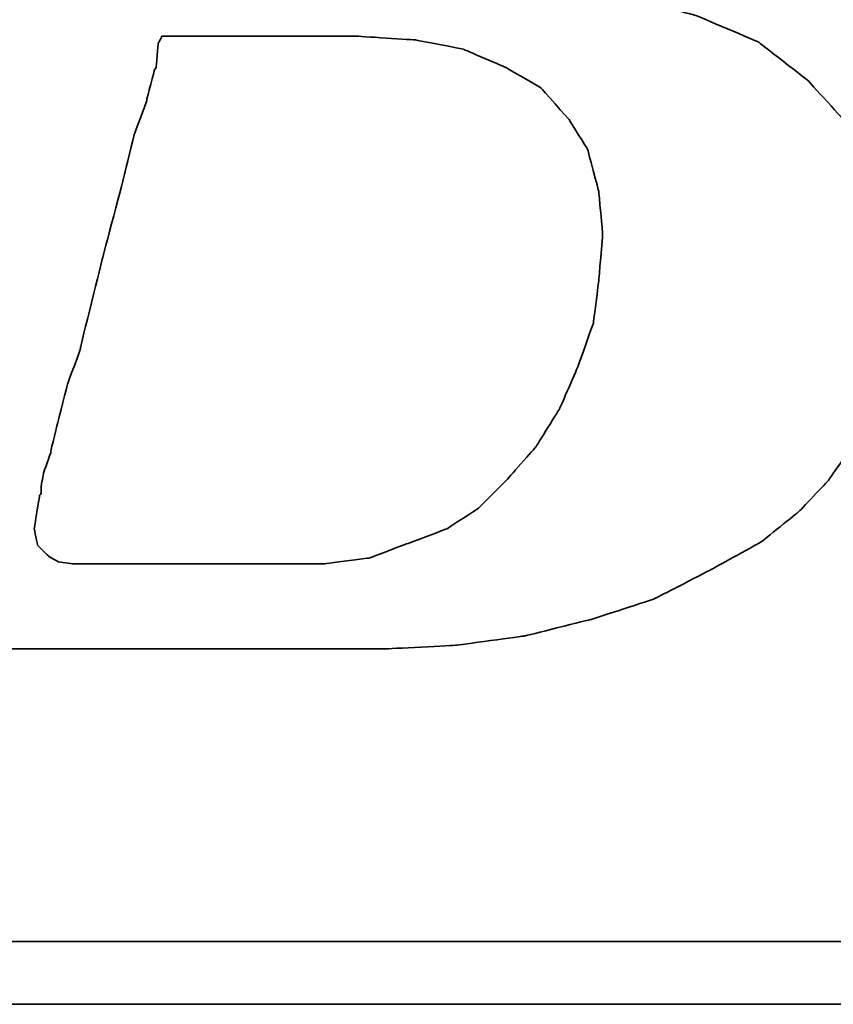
# Model space of a CAD drawing. Header units: millimetres. Extents: x 437 to 870, y -227 to -75.
# Tile 27 of 50: x 751 to 755, y -184 to -179. Entities that reach past the tile are written whole.
import ezdxf

# ---------------------------------------------------------------- set-up
doc = ezdxf.new("R2010")
doc.units = ezdxf.units.MM
doc.layers.add('DIM', color=4, linetype='CONTINUOUS')
doc.layers.add('layer 1', color=7, linetype='CONTINUOUS')

# ---------------------------------------------------------------- blocks, each defined once
blk = doc.blocks.new('TBI MOTION logo(完整正式版)')
at = {"layer": 'layer 1', "color": 22, "lineweight": 35}
for points, knots in [([(-64.65375, -6.86375), (-64.65375, -6.86375), (-64.84375, -7.29625), (-64.84375, -7.29625), (-64.84375, -7.29625), (-64.84375, -7.29625), (-64.86875, -7.34375), (-64.86875, -7.34375), (-64.86875, -7.34375), (-64.86875, -7.34375), (-64.86875, -7.36875), (-64.86875, -7.36875), (-64.86875, -7.36875), (-64.86875, -7.36875), (-65.15375, -7.65375), (-65.15375, -7.65375), (-65.15375, -7.65375), (-65.15375, -7.65375), (-65.17875, -7.65375), (-65.17875, -7.65375), (-65.17875, -7.65375), (-65.17875, -7.65375), (-65.20375, -7.67875), (-65.20375, -7.67875), (-65.20375, -7.67875), (-65.20375, -7.67875), (-65.58875, -7.87125), (-65.58875, -7.87125), (-65.58875, -7.87125), (-65.58875, -7.87125), (-65.63375, -7.87125), (-65.63375, -7.87125), (-65.63375, -7.87125), (-65.63375, -7.87125), (-65.65875, -7.89375), (-65.65875, -7.89375), (-65.65875, -7.89375), (-65.65875, -7.89375), (-66.09375, -7.94375), (-66.09375, -7.94375), (-66.09375, -7.94375), (-66.09375, -7.94375), (-66.11375, -7.94375), (-66.11375, -7.94375), (-66.11375, -7.94375), (-66.11375, -7.94375), (-66.16375, -7.94375), (-66.16375, -7.94375), (-66.16375, -7.94375), (-66.16375, -7.94375), (-66.30875, -7.94375), (-66.30875, -7.94375), (-66.30875, -7.94375), (-66.30875, -7.94375), (-66.69375, -7.94375), (-66.69375, -7.94375), (-66.69375, -7.94375), (-66.69375, -7.94375), (-67.07375, -7.94375), (-67.07375, -7.94375), (-67.07375, -7.94375), (-67.07375, -7.94375), (-67.12375, -7.94375), (-67.12375, -7.94375), (-67.12375, -7.94375), (-67.12375, -7.94375), (-67.12375, -7.96625), (-67.12375, -7.96625), (-67.12375, -7.96625), (-67.12375, -7.96625), (-67.14875, -7.99125), (-67.14875, -7.99125), (-67.14875, -7.99125), (-67.14875, -7.99125), (-67.24375, -8.34875), (-67.24375, -8.34875), (-67.24375, -8.34875), (-67.24375, -8.34875), (-67.31375, -8.68625), (-67.31375, -8.68625), (-67.31375, -8.68625), (-67.31375, -8.68625), (-67.26875, -8.68625), (-67.26875, -8.68625), (-67.26875, -8.68625), (-67.26875, -8.68625), (-67.07375, -8.68625), (-67.07375, -8.68625), (-67.07375, -8.68625), (-67.07375, -8.68625), (-66.54875, -8.68625), (-66.54875, -8.68625), (-66.54875, -8.68625), (-66.54875, -8.68625), (-65.82625, -8.68625), (-65.82625, -8.68625), (-65.82625, -8.68625), (-65.82625, -8.68625), (-65.01375, -8.68625), (-65.01375, -8.68625), (-65.01375, -8.68625), (-65.01375, -8.68625), (-64.05375, -8.68625), (-64.05375, -8.68625), (-64.05375, -8.68625), (-64.05375, -8.68625), (-62.08375, -8.68625), (-62.08375, -8.68625), (-62.08375, -8.68625), (-62.08375, -8.68625), (-60.06875, -8.68625), (-60.06875, -8.68625), (-60.06875, -8.68625), (-60.06875, -8.68625), (-59.10875, -8.68625), (-59.10875, -8.68625), (-59.10875, -8.68625), (-59.10875, -8.68625), (-58.29375, -8.68625), (-58.29375, -8.68625), (-58.29375, -8.68625), (-58.29375, -8.68625), (-57.57375, -8.68625), (-57.57375, -8.68625), (-57.57375, -8.68625), (-57.57375, -8.68625), (-57.04875, -8.68625), (-57.04875, -8.68625), (-57.04875, -8.68625), (-57.04875, -8.68625), (-56.85375, -8.68625), (-56.85375, -8.68625), (-56.85375, -8.68625), (-56.85375, -8.68625), (-56.70875, -8.68625), (-56.70875, -8.68625), (-56.70875, -8.68625), (-56.70875, -8.68625), (-56.61375, -8.68625), (-56.61375, -8.68625), (-56.61375, -8.68625), (-56.61375, -8.68625), (-56.56875, -8.68625), (-56.56875, -8.68625), (-56.56875, -8.68625), (-56.56875, -8.68625), (-55.65375, -8.63875), (-55.65375, -8.63875), (-55.65375, -8.63875), (-55.65375, -8.63875), (-54.76875, -8.51875), (-54.76875, -8.51875), (-54.76875, -8.51875), (-54.76875, -8.51875), (-53.90375, -8.30375), (-53.90375, -8.30375), (-53.90375, -8.30375), (-53.90375, -8.30375), (-53.08875, -8.03875), (-53.08875, -8.03875), (-53.08875, -8.03875), (-53.08875, -8.03875), (-52.34375, -7.65375), (-52.34375, -7.65375), (-52.34375, -7.65375), (-52.34375, -7.65375), (-51.69875, -7.29625), (-51.69875, -7.29625), (-51.69875, -7.29625), (-51.69875, -7.29625), (-51.21875, -6.91125), (-51.21875, -6.91125), (-51.21875, -6.91125), (-51.21875, -6.91125), (-50.83375, -6.50375), (-50.83375, -6.50375), (-50.83375, -6.50375), (-50.83375, -6.50375), (-50.44875, -5.94875), (-50.44875, -5.94875), (-50.44875, -5.94875), (-50.44875, -5.94875), (-50.13875, -5.30375), (-50.13875, -5.30375), (-50.13875, -5.30375), (-50.13875, -5.30375), (-49.99375, -4.65375), (-49.99375, -4.65375), (-49.99375, -4.65375), (-49.99375, -4.65375), (-49.92375, -3.98375), (-49.92375, -3.98375), (-49.92375, -3.98375), (-49.92375, -3.98375), (-49.99375, -3.19374), (-49.99375, -3.19374), (-49.99375, -3.19374), (-49.99375, -3.19374), (-50.23374, -2.44874), (-50.23374, -2.44874), (-50.23374, -2.44874), (-50.23374, -2.44874), (-50.59375, -1.87374), (-50.59375, -1.87374), (-50.59375, -1.87374), (-50.59375, -1.87374), (-51.09875, -1.31874), (-51.09875, -1.31874), (-51.09875, -1.31874), (-51.09875, -1.31874), (-51.74375, -0.81875), (-51.74375, -0.81875), (-51.74375, -0.81875), (-51.74375, -0.81875), (-52.53875, -0.48125), (-52.53875, -0.48125), (-52.53875, -0.48125), (-52.53875, -0.48125), (-53.47375, -0.21875), (-53.47375, -0.21875), (-53.47375, -0.21875), (-53.47375, -0.21875), (-54.52875, -0.04874), (-54.52875, -0.04874), (-54.52875, -0.04874), (-54.52875, -0.04874), (-55.65375, 0.12125), (-55.65375, 0.12125), (-55.65375, 0.12125), (-55.65375, 0.12125), (-54.50375, 0.28624), (-54.50375, 0.28624), (-54.50375, 0.28624), (-54.50375, 0.28624), (-53.83375, 0.38124), (-53.83375, 0.38124), (-53.83375, 0.38124), (-53.83375, 0.38124), (-53.18375, 0.50125), (-53.18375, 0.50125), (-53.18375, 0.50125), (-53.18375, 0.50125), (-52.55875, 0.66874), (-52.55875, 0.66874), (-52.55875, 0.66874), (-52.55875, 0.66874), (-52.03375, 0.86124), (-52.03375, 0.86124), (-52.03375, 0.86124), (-52.03375, 0.86124), (-51.50374, 1.03124), (-51.50374, 1.03124), (-51.50374, 1.03124), (-51.50374, 1.03124), (-51.09875, 1.27125), (-51.09875, 1.27125), (-51.09875, 1.27125), (-51.09875, 1.27125), (-50.71375, 1.48624), (-50.71375, 1.48624), (-50.71375, 1.48624), (-50.71375, 1.48624), (-50.37625, 1.77625), (-50.37625, 1.77625), (-50.37625, 1.77625), (-50.37625, 1.77625), (-49.82375, 2.37625), (-49.82375, 2.37625), (-49.82375, 2.37625), (-49.82375, 2.37625), (-49.41875, 2.99625), (-49.41875, 2.99625), (-49.41875, 2.99625), (-49.41875, 2.99625), (-49.22375, 3.76625), (-49.22375, 3.76625), (-49.22375, 3.76625), (-49.22375, 3.76625), (-49.15375, 4.50874), (-49.15375, 4.50874), (-49.15375, 4.50874), (-49.15375, 4.50874), (-49.20375, 5.25125), (-49.20375, 5.25125), (-49.20375, 5.25125), (-49.20375, 5.25125), (-49.41875, 5.92625), (-49.41875, 5.92625), (-49.41875, 5.92625), (-49.41875, 5.92625), (-49.77875, 6.47625), (-49.77875, 6.47625), (-49.77875, 6.47625), (-49.77875, 6.47625), (-50.33125, 7.02624), (-50.33125, 7.02624), (-50.33125, 7.02624), (-50.33125, 7.02624), (-51.00125, 7.43625), (-51.00125, 7.43625), (-51.00125, 7.43625), (-51.00125, 7.43625), (-51.79375, 7.72625), (-51.79375, 7.72625), (-51.79375, 7.72625), (-51.79375, 7.72625), (-52.72875, 7.89124), (-52.72875, 7.89124), (-52.72875, 7.89124), (-52.72875, 7.89124), (-53.83375, 7.98625), (-53.83375, 7.98625), (-53.83375, 7.98625), (-53.83375, 7.98625), (-53.92875, 7.98625), (-53.92875, 7.98625), (-53.92875, 7.98625), (-53.92875, 7.98625), (-54.26375, 7.98625), (-54.26375, 7.98625), (-54.26375, 7.98625), (-54.26375, 7.98625), (-54.74375, 7.98625), (-54.74375, 7.98625), (-54.74375, 7.98625), (-54.74375, 7.98625), (-55.36875, 7.98625), (-55.36875, 7.98625), (-55.36875, 7.98625), (-55.36875, 7.98625), (-56.13375, 7.98625), (-56.13375, 7.98625), (-56.13375, 7.98625), (-56.13375, 7.98625), (-56.94875, 7.98625), (-56.94875, 7.98625), (-56.94875, 7.98625), (-56.94875, 7.98625), (-58.77625, 7.98625), (-58.77625, 7.98625), (-58.77625, 7.98625), (-58.77625, 7.98625), (-60.59875, 7.98625), (-60.59875, 7.98625), (-60.59875, 7.98625), (-60.59875, 7.98625), (-61.41375, 7.98625), (-61.41375, 7.98625), (-61.41375, 7.98625), (-61.41375, 7.98625), (-62.17875, 7.98625), (-62.17875, 7.98625), (-62.17875, 7.98625), (-62.17875, 7.98625), (-62.80375, 7.98625), (-62.80375, 7.98625), (-62.80375, 7.98625), (-62.80375, 7.98625), (-63.30625, 7.98625), (-63.30625, 7.98625), (-63.30625, 7.98625), (-63.30625, 7.98625), (-63.57375, 7.98625), (-63.57375, 7.98625), (-63.57375, 7.98625), (-63.57375, 7.98625), (-63.57375, 7.96375), (-63.57375, 7.96375), (-63.57375, 7.96375), (-63.57375, 7.96375), (-63.59875, 7.94125), (-63.59875, 7.94125), (-63.59875, 7.94125), (-63.59875, 7.94125), (-63.69375, 7.55625), (-63.69375, 7.55625), (-63.69375, 7.55625), (-63.69375, 7.55625), (-63.76375, 7.24624), (-63.76375, 7.24624), (-63.76375, 7.24624), (-63.76375, 7.24624), (-63.23875, 7.24624), (-63.23875, 7.24624), (-63.23875, 7.24624), (-63.23875, 7.24624), (-62.75875, 7.24624), (-62.75875, 7.24624), (-62.75875, 7.24624), (-62.75875, 7.24624), (-62.61125, 7.24624), (-62.61125, 7.24624), (-62.61125, 7.24624), (-62.61125, 7.24624), (-62.56625, 7.24624), (-62.56625, 7.24624), (-62.56625, 7.24624), (-62.56625, 7.24624), (-62.22875, 7.24624), (-62.22875, 7.24624), (-62.22875, 7.24624), (-62.22875, 7.24624), (-62.20375, 7.24624), (-62.20375, 7.24624), (-62.20375, 7.24624), (-62.20375, 7.24624), (-62.17875, 7.21875), (-62.17875, 7.21875), (-62.17875, 7.21875), (-62.17875, 7.21875), (-61.96375, 7.17125), (-61.96375, 7.17125), (-61.96375, 7.17125), (-61.96375, 7.17125), (-61.72375, 7.12624), (-61.72375, 7.12624), (-61.72375, 7.12624), (-61.72375, 7.12624), (-61.70375, 7.12624), (-61.70375, 7.12624), (-61.70375, 7.12624), (-61.70375, 7.12624), (-61.55875, 7.07624), (-61.55875, 7.07624), (-61.55875, 7.07624), (-61.55875, 7.07624), (-61.50875, 7.07624), (-61.50875, 7.07624), (-61.50875, 7.07624), (-61.50875, 7.07624), (-61.48375, 7.02624), (-61.48375, 7.02624), (-61.48375, 7.02624), (-61.48375, 7.02624), (-61.31875, 6.83375), (-61.31875, 6.83375), (-61.31875, 6.83375), (-61.31875, 6.83375), (-61.29375, 6.81125), (-61.29375, 6.81125), (-61.29375, 6.81125), (-61.29375, 6.81125), (-61.29375, 6.78625), (-61.29375, 6.78625), (-61.29375, 6.78625), (-61.29375, 6.78625), (-61.19875, 6.50124), (-61.19875, 6.50124), (-61.19875, 6.50124), (-61.19875, 6.50124), (-61.17375, 6.45124), (-61.17375, 6.45124), (-61.17375, 6.45124), (-61.17375, 6.45124), (-61.19875, 6.40625), (-61.19875, 6.40625), (-61.19875, 6.40625), (-61.19875, 6.40625), (-61.26875, 5.99624), (-61.26875, 5.99624), (-61.26875, 5.99624), (-61.26875, 5.99624), (-61.26875, 5.85125), (-61.26875, 5.85125), (-61.26875, 5.85125), (-61.26875, 5.85125), (-61.26875, 5.82625), (-61.26875, 5.82625), (-61.26875, 5.82625), (-61.26875, 5.82625), (-61.29375, 5.80625), (-61.29375, 5.80625), (-61.29375, 5.80625), (-61.29375, 5.80625), (-61.34125, 5.66125), (-61.34125, 5.66125), (-61.34125, 5.66125), (-61.34125, 5.66125), (-61.41375, 5.44625), (-61.41375, 5.44625), (-61.41375, 5.44625), (-61.41375, 5.44625), (-61.48375, 5.15625), (-61.48375, 5.15625), (-61.48375, 5.15625), (-61.48375, 5.15625), (-61.58375, 4.82124), (-61.58375, 4.82124), (-61.58375, 4.82124), (-61.58375, 4.82124), (-61.79875, 4.00375), (-61.79875, 4.00375), (-61.79875, 4.00375), (-61.79875, 4.00375), (-62.05875, 2.99625), (-62.05875, 2.99625), (-62.05875, 2.99625), (-62.05875, 2.99625), (-62.34875, 1.91625), (-62.34875, 1.91625), (-62.34875, 1.91625), (-62.34875, 1.91625), (-62.97375, -0.41124), (-62.97375, -0.41124), (-62.97375, -0.41124), (-62.97375, -0.41124), (-63.59875, -2.75875), (-63.59875, -2.75875), (-63.59875, -2.75875), (-63.59875, -2.75875), (-63.88375, -3.86374), (-63.88375, -3.86374), (-63.88375, -3.86374), (-63.88375, -3.86374), (-64.14875, -4.82374), (-64.14875, -4.82374), (-64.14875, -4.82374), (-64.14875, -4.82374), (-64.36375, -5.64125), (-64.36375, -5.64125), (-64.36375, -5.64125), (-64.36375, -5.64125), (-64.43625, -5.97625), (-64.43625, -5.97625), (-64.43625, -5.97625), (-64.43625, -5.97625), (-64.50875, -6.28625), (-64.50875, -6.28625), (-64.50875, -6.28625), (-64.50875, -6.28625), (-64.50875, -6.30875), (-64.50875, -6.30875), (-64.50875, -6.30875), (-64.50875, -6.30875), (-64.57875, -6.50375), (-64.57875, -6.50375), (-64.57875, -6.50375), (-64.57875, -6.50375), (-64.62875, -6.69625), (-64.62875, -6.69625), (-64.62875, -6.69625), (-64.62875, -6.69625), (-64.62875, -6.76875), (-64.62875, -6.76875), (-64.62875, -6.76875), (-64.62875, -6.76875), (-64.62875, -6.81375), (-64.62875, -6.81375), (-64.62875, -6.81375), (-64.62875, -6.81375), (-64.62875, -6.83875), (-64.62875, -6.83875), (-64.62875, -6.83875), (-64.62875, -6.83875), (-64.65375, -6.86375), (-64.65375, -6.86375)], [0, 0, 0, 0, 0.00719424, 0.00719424, 0.00719424, 0.00719425, 0.01438849, 0.01438849, 0.01438849, 0.0143885, 0.02158273, 0.02158273, 0.02158273, 0.02158274, 0.02877698, 0.02877698, 0.02877698, 0.02877699, 0.03597122, 0.03597122, 0.03597122, 0.03597123, 0.04316547, 0.04316547, 0.04316547, 0.04316548, 0.05035971, 0.05035971, 0.05035971, 0.05035972, 0.05755396, 0.05755396, 0.05755396, 0.05755397, 0.0647482, 0.0647482, 0.0647482, 0.06474821, 0.07194245, 0.07194245, 0.07194245, 0.07194246, 0.07913669, 0.07913669, 0.07913669, 0.0791367, 0.08633094, 0.08633094, 0.08633094, 0.08633095, 0.09352518, 0.09352518, 0.09352518, 0.09352519, 0.10071942, 0.10071942, 0.10071942, 0.10071943, 0.10791367, 0.10791367, 0.10791367, 0.10791368, 0.11510791, 0.11510791, 0.11510791, 0.11510792, 0.12230216, 0.12230216, 0.12230216, 0.12230217, 0.1294964, 0.1294964, 0.1294964, 0.12949641, 0.13669065, 0.13669065, 0.13669065, 0.13669066, 0.14388489, 0.14388489, 0.14388489, 0.1438849, 0.15107914, 0.15107914, 0.15107914, 0.15107915, 0.15827338, 0.15827338, 0.15827338, 0.15827339, 0.16546763, 0.16546763, 0.16546763, 0.16546764, 0.17266187, 0.17266187, 0.17266187, 0.17266188, 0.17985612, 0.17985612, 0.17985612, 0.17985613, 0.18705036, 0.18705036, 0.18705036, 0.18705037, 0.1942446, 0.1942446, 0.1942446, 0.19424461, 0.20143885, 0.20143885, 0.20143885, 0.20143886, 0.20863309, 0.20863309, 0.20863309, 0.2086331, 0.21582734, 0.21582734, 0.21582734, 0.21582735, 0.22302158, 0.22302158, 0.22302158, 0.22302159, 0.23021583, 0.23021583, 0.23021583, 0.23021584, 0.23741007, 0.23741007, 0.23741007, 0.23741008, 0.24460432, 0.24460432, 0.24460432, 0.24460433, 0.25179856, 0.25179856, 0.25179856, 0.25179857, 0.25899281, 0.25899281, 0.25899281, 0.25899282, 0.26618705, 0.26618705, 0.26618705, 0.26618706, 0.27338129, 0.27338129, 0.27338129, 0.2733813, 0.28057554, 0.28057554, 0.28057554, 0.28057555, 0.28776978, 0.28776978, 0.28776978, 0.28776979, 0.29496403, 0.29496403, 0.29496403, 0.29496404, 0.30215827, 0.30215827, 0.30215827, 0.30215828, 0.30935252, 0.30935252, 0.30935252, 0.30935253, 0.31654676, 0.31654676, 0.31654676, 0.31654677, 0.32374101, 0.32374101, 0.32374101, 0.32374102, 0.33093525, 0.33093525, 0.33093525, 0.33093526, 0.3381295, 0.3381295, 0.3381295, 0.33812951, 0.34532374, 0.34532374, 0.34532374, 0.34532375, 0.35251799, 0.35251799, 0.35251799, 0.352518, 0.35971223, 0.35971223, 0.35971223, 0.35971224, 0.36690647, 0.36690647, 0.36690647, 0.36690648, 0.37410072, 0.37410072, 0.37410072, 0.37410073, 0.38129496, 0.38129496, 0.38129496, 0.38129497, 0.38848921, 0.38848921, 0.38848921, 0.38848922, 0.39568345, 0.39568345, 0.39568345, 0.39568346, 0.4028777, 0.4028777, 0.4028777, 0.40287771, 0.41007194, 0.41007194, 0.41007194, 0.41007195, 0.41726619, 0.41726619, 0.41726619, 0.4172662, 0.42446043, 0.42446043, 0.42446043, 0.42446044, 0.43165468, 0.43165468, 0.43165468, 0.43165469, 0.43884892, 0.43884892, 0.43884892, 0.43884893, 0.44604317, 0.44604317, 0.44604317, 0.44604318, 0.45323741, 0.45323741, 0.45323741, 0.45323742, 0.46043165, 0.46043165, 0.46043165, 0.46043166, 0.4676259, 0.4676259, 0.4676259, 0.46762591, 0.47482014, 0.47482014, 0.47482014, 0.47482015, 0.48201439, 0.48201439, 0.48201439, 0.4820144, 0.48920863, 0.48920863, 0.48920863, 0.48920864, 0.49640288, 0.49640288, 0.49640288, 0.49640289, 0.50359712, 0.50359712, 0.50359712, 0.50359713, 0.51079137, 0.51079137, 0.51079137, 0.51079138, 0.51798561, 0.51798561, 0.51798561, 0.51798562, 0.52517986, 0.52517986, 0.52517986, 0.52517987, 0.5323741, 0.5323741, 0.5323741, 0.53237411, 0.53956835, 0.53956835, 0.53956835, 0.53956836, 0.54676259, 0.54676259, 0.54676259, 0.5467626, 0.55395683, 0.55395683, 0.55395683, 0.55395684, 0.56115108, 0.56115108, 0.56115108, 0.56115109, 0.56834532, 0.56834532, 0.56834532, 0.56834533, 0.57553957, 0.57553957, 0.57553957, 0.57553958, 0.58273381, 0.58273381, 0.58273381, 0.58273382, 0.58992806, 0.58992806, 0.58992806, 0.58992807, 0.5971223, 0.5971223, 0.5971223, 0.59712231, 0.60431655, 0.60431655, 0.60431655, 0.60431656, 0.61151079, 0.61151079, 0.61151079, 0.6115108, 0.61870504, 0.61870504, 0.61870504, 0.61870505, 0.62589928, 0.62589928, 0.62589928, 0.62589929, 0.63309353, 0.63309353, 0.63309353, 0.63309354, 0.64028777, 0.64028777, 0.64028777, 0.64028778, 0.64748201, 0.64748201, 0.64748201, 0.64748202, 0.65467626, 0.65467626, 0.65467626, 0.65467627, 0.6618705, 0.6618705, 0.6618705, 0.66187051, 0.66906475, 0.66906475, 0.66906475, 0.66906476, 0.67625899, 0.67625899, 0.67625899, 0.676259, 0.68345324, 0.68345324, 0.68345324, 0.68345325, 0.69064748, 0.69064748, 0.69064748, 0.69064749, 0.69784173, 0.69784173, 0.69784173, 0.69784174, 0.70503597, 0.70503597, 0.70503597, 0.70503598, 0.71223022, 0.71223022, 0.71223022, 0.71223023, 0.71942446, 0.71942446, 0.71942446, 0.71942447, 0.72661871, 0.72661871, 0.72661871, 0.72661872, 0.73381295, 0.73381295, 0.73381295, 0.73381296, 0.74100719, 0.74100719, 0.74100719, 0.7410072, 0.74820144, 0.74820144, 0.74820144, 0.74820145, 0.75539568, 0.75539568, 0.75539568, 0.75539569, 0.76258993, 0.76258993, 0.76258993, 0.76258994, 0.76978417, 0.76978417, 0.76978417, 0.76978418, 0.77697842, 0.77697842, 0.77697842, 0.77697843, 0.78417266, 0.78417266, 0.78417266, 0.78417267, 0.79136691, 0.79136691, 0.79136691, 0.79136692, 0.79856115, 0.79856115, 0.79856115, 0.79856116, 0.8057554, 0.8057554, 0.8057554, 0.80575541, 0.81294964, 0.81294964, 0.81294964, 0.81294965, 0.82014388, 0.82014388, 0.82014388, 0.82014389, 0.82733813, 0.82733813, 0.82733813, 0.82733814, 0.83453237, 0.83453237, 0.83453237, 0.83453238, 0.84172662, 0.84172662, 0.84172662, 0.84172663, 0.84892086, 0.84892086, 0.84892086, 0.84892087, 0.85611511, 0.85611511, 0.85611511, 0.85611512, 0.86330935, 0.86330935, 0.86330935, 0.86330936, 0.8705036, 0.8705036, 0.8705036, 0.87050361, 0.87769784, 0.87769784, 0.87769784, 0.87769785, 0.88489209, 0.88489209, 0.88489209, 0.8848921, 0.89208633, 0.89208633, 0.89208633, 0.89208634, 0.89928058, 0.89928058, 0.89928058, 0.89928059, 0.90647482, 0.90647482, 0.90647482, 0.90647483, 0.91366906, 0.91366906, 0.91366906, 0.91366907, 0.92086331, 0.92086331, 0.92086331, 0.92086332, 0.92805755, 0.92805755, 0.92805755, 0.92805756, 0.9352518, 0.9352518, 0.9352518, 0.93525181, 0.94244604, 0.94244604, 0.94244604, 0.94244605, 0.94964029, 0.94964029, 0.94964029, 0.9496403, 0.95683453, 0.95683453, 0.95683453, 0.95683454, 0.96402878, 0.96402878, 0.96402878, 0.96402879, 0.97122302, 0.97122302, 0.97122302, 0.97122303, 0.97841727, 0.97841727, 0.97841727, 0.97841728, 0.98561151, 0.98561151, 0.98561151, 0.98561152, 0.99280576, 0.99280576, 0.99280576, 0.99280577, 1, 1, 1, 1]), ([(-61.03125, -6.57375), (-61.03125, -6.57375), (-61.03125, -6.67125), (-61.03125, -6.67125), (-61.03125, -6.67125), (-61.03125, -6.67125), (-61.05375, -6.69625), (-61.05375, -6.69625), (-61.05375, -6.69625), (-61.05375, -6.69625), (-61.12375, -7.12875), (-61.12375, -7.12875), (-61.12375, -7.12875), (-61.12375, -7.12875), (-61.07875, -7.34375), (-61.07875, -7.34375), (-61.07875, -7.34375), (-61.07875, -7.34375), (-60.93375, -7.48875), (-60.93375, -7.48875), (-60.93375, -7.48875), (-60.93375, -7.48875), (-60.81375, -7.55625), (-60.81375, -7.55625), (-60.81375, -7.55625), (-60.81375, -7.55625), (-60.62375, -7.58375), (-60.62375, -7.58375), (-60.62375, -7.58375), (-60.62375, -7.58375), (-60.30875, -7.58375), (-60.30875, -7.58375), (-60.30875, -7.58375), (-60.30875, -7.58375), (-59.97375, -7.58375), (-59.97375, -7.58375), (-59.97375, -7.58375), (-59.97375, -7.58375), (-59.87875, -7.58375), (-59.87875, -7.58375), (-59.87875, -7.58375), (-59.87875, -7.58375), (-59.63625, -7.58375), (-59.63625, -7.58375), (-59.63625, -7.58375), (-59.63625, -7.58375), (-58.96875, -7.58375), (-58.96875, -7.58375), (-58.96875, -7.58375), (-58.96875, -7.58375), (-58.29375, -7.58375), (-58.29375, -7.58375), (-58.29375, -7.58375), (-58.29375, -7.58375), (-58.05375, -7.58375), (-58.05375, -7.58375), (-58.05375, -7.58375), (-58.05375, -7.58375), (-57.98375, -7.58375), (-57.98375, -7.58375), (-57.98375, -7.58375), (-57.98375, -7.58375), (-57.35875, -7.58375), (-57.35875, -7.58375), (-57.35875, -7.58375), (-57.35875, -7.58375), (-56.78375, -7.50875), (-56.78375, -7.50875), (-56.78375, -7.50875), (-56.78375, -7.50875), (-56.27875, -7.31875), (-56.27875, -7.31875), (-56.27875, -7.31875), (-56.27875, -7.31875), (-55.77375, -7.12875), (-55.77375, -7.12875), (-55.77375, -7.12875), (-55.77375, -7.12875), (-55.36875, -6.86375), (-55.36875, -6.86375), (-55.36875, -6.86375), (-55.36875, -6.86375), (-55.00875, -6.50375), (-55.00875, -6.50375), (-55.00875, -6.50375), (-55.00875, -6.50375), (-54.62375, -6.06875), (-54.62375, -6.06875), (-54.62375, -6.06875), (-54.62375, -6.06875), (-54.31375, -5.56875), (-54.31375, -5.56875), (-54.31375, -5.56875), (-54.31375, -5.56875), (-54.07375, -5.01625), (-54.07375, -5.01625), (-54.07375, -5.01625), (-54.07375, -5.01625), (-53.87875, -4.46374), (-53.87875, -4.46374), (-53.87875, -4.46374), (-53.87875, -4.46374), (-53.80875, -3.91375), (-53.80875, -3.91375), (-53.80875, -3.91375), (-53.80875, -3.91375), (-53.75875, -3.31375), (-53.75875, -3.31375), (-53.75875, -3.31375), (-53.75875, -3.31375), (-53.80875, -2.75875), (-53.80875, -2.75875), (-53.80875, -2.75875), (-53.80875, -2.75875), (-53.95375, -2.20875), (-53.95375, -2.20875), (-53.95375, -2.20875), (-53.95375, -2.20875), (-54.19375, -1.82625), (-54.19375, -1.82625), (-54.19375, -1.82625), (-54.19375, -1.82625), (-54.55375, -1.41875), (-54.55375, -1.41875), (-54.55375, -1.41875), (-54.55375, -1.41875), (-55.00875, -1.15125), (-55.00875, -1.15125), (-55.00875, -1.15125), (-55.00875, -1.15125), (-55.56125, -0.91375), (-55.56125, -0.91375), (-55.56125, -0.91375), (-55.56125, -0.91375), (-56.18125, -0.79375), (-56.18125, -0.79375), (-56.18125, -0.79375), (-56.18125, -0.79375), (-56.94875, -0.74374), (-56.94875, -0.74374), (-56.94875, -0.74374), (-56.94875, -0.74374), (-56.99875, -0.74374), (-56.99875, -0.74374), (-56.99875, -0.74374), (-56.99875, -0.74374), (-57.09375, -0.74374), (-57.09375, -0.74374), (-57.09375, -0.74374), (-57.09375, -0.74374), (-57.38375, -0.74374), (-57.38375, -0.74374), (-57.38375, -0.74374), (-57.38375, -0.74374), (-57.76875, -0.74374), (-57.76875, -0.74374), (-57.76875, -0.74374), (-57.76875, -0.74374), (-58.24625, -0.74374), (-58.24625, -0.74374), (-58.24625, -0.74374), (-58.24625, -0.74374), (-58.72875, -0.74374), (-58.72875, -0.74374), (-58.72875, -0.74374), (-58.72875, -0.74374), (-59.20875, -0.74374), (-59.20875, -0.74374), (-59.20875, -0.74374), (-59.20875, -0.74374), (-59.46875, -0.74374), (-59.46875, -0.74374), (-59.46875, -0.74374), (-59.46875, -0.74374), (-59.51625, -0.83875), (-59.51625, -0.83875), (-59.51625, -0.83875), (-59.51625, -0.83875), (-59.54375, -1.15125), (-59.54375, -1.15125), (-59.54375, -1.15125), (-59.54375, -1.15125), (-59.56375, -1.17874), (-59.56375, -1.17874), (-59.56375, -1.17874), (-59.56375, -1.17874), (-59.66375, -1.55875), (-59.66375, -1.55875), (-59.66375, -1.55875), (-59.66375, -1.55875), (-59.66375, -1.58375), (-59.66375, -1.58375), (-59.66375, -1.58375), (-59.66375, -1.58375), (-59.82875, -2.01874), (-59.82875, -2.01874), (-59.82875, -2.01874), (-59.82875, -2.01874), (-59.94875, -2.52125), (-59.94875, -2.52125), (-59.94875, -2.52125), (-59.94875, -2.52125), (-60.23875, -3.62375), (-60.23875, -3.62375), (-60.23875, -3.62375), (-60.23875, -3.62375), (-60.52375, -4.77624), (-60.52375, -4.77624), (-60.52375, -4.77624), (-60.52375, -4.77624), (-60.52375, -4.79874), (-60.52375, -4.79874), (-60.52375, -4.79874), (-60.52375, -4.79874), (-60.69125, -5.25375), (-60.69125, -5.25375), (-60.69125, -5.25375), (-60.69125, -5.25375), (-60.81375, -5.73625), (-60.81375, -5.73625), (-60.81375, -5.73625), (-60.81375, -5.73625), (-60.90875, -6.11875), (-60.90875, -6.11875), (-60.90875, -6.11875), (-60.90875, -6.11875), (-60.90875, -6.14375), (-60.90875, -6.14375), (-60.90875, -6.14375), (-60.90875, -6.14375), (-61.00375, -6.40875), (-61.00375, -6.40875), (-61.00375, -6.40875), (-61.00375, -6.40875), (-61.03125, -6.57375), (-61.03125, -6.57375)], [0, 0, 0, 0, 0.01694915, 0.01694915, 0.01694915, 0.01694916, 0.03389831, 0.03389831, 0.03389831, 0.03389832, 0.05084746, 0.05084746, 0.05084746, 0.05084747, 0.06779661, 0.06779661, 0.06779661, 0.06779662, 0.08474576, 0.08474576, 0.08474576, 0.08474577, 0.10169492, 0.10169492, 0.10169492, 0.10169493, 0.11864407, 0.11864407, 0.11864407, 0.11864408, 0.13559322, 0.13559322, 0.13559322, 0.13559323, 0.15254237, 0.15254237, 0.15254237, 0.15254238, 0.16949153, 0.16949153, 0.16949153, 0.16949154, 0.18644068, 0.18644068, 0.18644068, 0.18644069, 0.20338983, 0.20338983, 0.20338983, 0.20338984, 0.22033898, 0.22033898, 0.22033898, 0.22033899, 0.23728814, 0.23728814, 0.23728814, 0.23728815, 0.25423729, 0.25423729, 0.25423729, 0.2542373, 0.27118644, 0.27118644, 0.27118644, 0.27118645, 0.28813559, 0.28813559, 0.28813559, 0.2881356, 0.30508475, 0.30508475, 0.30508475, 0.30508476, 0.3220339, 0.3220339, 0.3220339, 0.32203391, 0.33898305, 0.33898305, 0.33898305, 0.33898306, 0.3559322, 0.3559322, 0.3559322, 0.35593221, 0.37288136, 0.37288136, 0.37288136, 0.37288137, 0.38983051, 0.38983051, 0.38983051, 0.38983052, 0.40677966, 0.40677966, 0.40677966, 0.40677967, 0.42372881, 0.42372881, 0.42372881, 0.42372882, 0.44067797, 0.44067797, 0.44067797, 0.44067798, 0.45762712, 0.45762712, 0.45762712, 0.45762713, 0.47457627, 0.47457627, 0.47457627, 0.47457628, 0.49152542, 0.49152542, 0.49152542, 0.49152543, 0.50847458, 0.50847458, 0.50847458, 0.50847459, 0.52542373, 0.52542373, 0.52542373, 0.52542374, 0.54237288, 0.54237288, 0.54237288, 0.54237289, 0.55932203, 0.55932203, 0.55932203, 0.55932204, 0.57627119, 0.57627119, 0.57627119, 0.5762712, 0.59322034, 0.59322034, 0.59322034, 0.59322035, 0.61016949, 0.61016949, 0.61016949, 0.6101695, 0.62711864, 0.62711864, 0.62711864, 0.62711865, 0.6440678, 0.6440678, 0.6440678, 0.64406781, 0.66101695, 0.66101695, 0.66101695, 0.66101696, 0.6779661, 0.6779661, 0.6779661, 0.67796611, 0.69491525, 0.69491525, 0.69491525, 0.69491526, 0.71186441, 0.71186441, 0.71186441, 0.71186442, 0.72881356, 0.72881356, 0.72881356, 0.72881357, 0.74576271, 0.74576271, 0.74576271, 0.74576272, 0.76271186, 0.76271186, 0.76271186, 0.76271187, 0.77966102, 0.77966102, 0.77966102, 0.77966103, 0.79661017, 0.79661017, 0.79661017, 0.79661018, 0.81355932, 0.81355932, 0.81355932, 0.81355933, 0.83050847, 0.83050847, 0.83050847, 0.83050848, 0.84745763, 0.84745763, 0.84745763, 0.84745764, 0.86440678, 0.86440678, 0.86440678, 0.86440679, 0.88135593, 0.88135593, 0.88135593, 0.88135594, 0.89830508, 0.89830508, 0.89830508, 0.89830509, 0.91525424, 0.91525424, 0.91525424, 0.91525425, 0.93220339, 0.93220339, 0.93220339, 0.9322034, 0.94915254, 0.94915254, 0.94915254, 0.94915255, 0.96610169, 0.96610169, 0.96610169, 0.9661017, 0.98305085, 0.98305085, 0.98305085, 0.98305086, 1, 1, 1, 1]), ([(75.90875, -9.47875), (75.90875, -9.47875), (75.90875, -12.28625), (75.90875, -12.28625), (75.90875, -12.28625), (75.90875, -12.28625), (75.90875, -12.47875), (75.90875, -12.47875), (75.90875, -12.47875), (75.90875, -12.47875), (75.71625, -12.47875), (75.71625, -12.47875), (75.71625, -12.47875), (75.71625, -12.47875), (-88.32875, -12.47875), (-88.32875, -12.47875), (-88.32875, -12.47875), (-88.32875, -12.47875), (-88.32875, -13.29375), (-88.32875, -13.29375), (-88.32875, -13.29375), (-88.32875, -13.29375), (82.89125, -13.29375), (82.89125, -13.29375), (82.89125, -13.29375), (82.89125, -13.29375), (75.90875, -9.47875), (75.90875, -9.47875)], [0, 0, 0, 0, 0.14285714, 0.14285714, 0.14285714, 0.14285715, 0.28571429, 0.28571429, 0.28571429, 0.2857143, 0.42857143, 0.42857143, 0.42857143, 0.42857144, 0.57142857, 0.57142857, 0.57142857, 0.57142858, 0.71428571, 0.71428571, 0.71428571, 0.71428572, 0.85714286, 0.85714286, 0.85714286, 0.85714287, 1, 1, 1, 1])]:
    blk.add_open_spline(points, degree=3, knots=knots, dxfattribs=at)

msp = doc.modelspace()

# ---------------------------------------------------------------- block references
at = {"layer": 'DIM', "color": 7, "xscale": 0.4013856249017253, "yscale": 0.4013856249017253, "zscale": 0.4013856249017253}
msp.add_blockref('TBI MOTION logo(完整正式版)', (775.5621, -178.568), dxfattribs=at)

doc.saveas('drawing.dxf')
